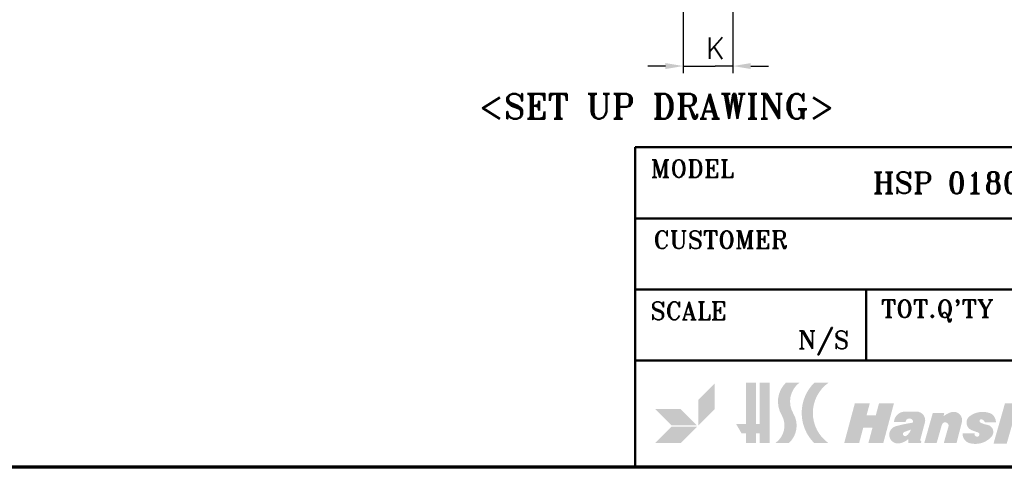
# Model space of a CAD drawing. Header units: millimetres. Extents: x 10 to 410, y 10 to 296.
# Tile 3 of 8: x 193 to 332, y 10 to 73. Entities that reach past the tile are written whole.
import ezdxf

# ---------------------------------------------------------------- set-up
doc = ezdxf.new("R2010")
doc.units = ezdxf.units.MM
doc.layers.get('0').update_dxf_attribs({"lineweight": 25})
for name, color, linetype, lineweight in [('경계(ISO)', 7, 'Continuous', 70), ('기호(ISO)', 7, 'Continuous', 25), ('제목(ISO)', 7, 'Continuous', 50), ('치수(ISO)', 7, 'Continuous', 25), ('해치 (ISO)', 3, 'Continuous', 18)]:
    doc.layers.add(name, color=color, linetype=linetype, lineweight=lineweight)
doc.styles.add('주 문자 (ISO)', font='tahoma.ttf')
doc.styles.add('텍스트 스타일70', font='RomanT.shx')
doc.styles.add('한신 주석 텍스트', font='RomanT.shx')
doc.styles.add('한신치수', font='RomanS.shx')
doc.dimstyles.new('한신체인', dxfattribs={"dimtxt": 3, "dimasz": 2.5, "dimexe": 1, "dimexo": 1, "dimgap": 1, "dimtad": 1, "dimrnd": 1e-08, "dimdsep": 46, "dimtxsty": '한신치수', "dimcen": 0.09, "dimdle": 10, "dimclrd": 3, "dimclre": 3, "dimclrt": 3, "dimazin": 2, "dimtfac": 1.168400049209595, "dimtmove": 0, "dimatfit": 3, "dimfxl": 0, "dimtolj": 1, "dimlwd": -1, "dimlwe": -1, "dimarcsym": 0})

# ---------------------------------------------------------------- blocks, each defined once
blk = doc.blocks.new('경계 도면틀')
at = {"layer": '경계(ISO)'}
blk.add_line((410, 10.00000000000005), (10, 10), dxfattribs=at)
blk = doc.blocks.new('제목 블록 한신체인 표제란')
at = {"layer": '해치 (ISO)'}
for points in [[(572.1855598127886, -133.2070913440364), (574.4855598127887, -130.9070913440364), (574.4855598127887, -127.3070913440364), (572.1855598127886, -129.6070913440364)], [(578.8855598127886, -133.0070913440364), (578.8855598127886, -127.2070913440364), (580.2855598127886, -127.2070913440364), (580.2855598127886, -133.0070913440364), (580.7855598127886, -133.0070913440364), (580.7855598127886, -127.2070913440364), (582.1855598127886, -127.2070913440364), (582.1855598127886, -135.7070913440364), (580.7855598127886, -135.7070913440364), (580.7855598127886, -134.3070913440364), (580.2855598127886, -134.3070913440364), (580.2855598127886, -135.7070913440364), (578.8855598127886, -135.7070913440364), (578.8855598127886, -134.3070913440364), (578.2361151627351, -134.3070913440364), (577.4855598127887, -133.0070913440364)], [(592.6855598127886, -135.7070913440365), (594.7855598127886, -135.7070913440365), (595.3750480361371, -133.5070913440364), (596.675048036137, -133.5070913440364), (596.0855598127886, -135.7070913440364), (598.1855598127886, -135.7070913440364), (599.6860752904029, -130.1070913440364), (597.5860752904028, -130.1070913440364), (597.1305616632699, -131.8070913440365), (595.8305616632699, -131.8070913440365), (596.2860752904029, -130.1070913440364), (594.186075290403, -130.1070913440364)], [(620.2216046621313, -131.3413157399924), (622.0747405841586, -131.3413157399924), (622.4906790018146, -129.9905162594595), (620.6375430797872, -129.9905162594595)], [(646.5809300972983, -131.2808247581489), (648.4340660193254, -131.2808247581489), (648.8500044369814, -129.930025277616), (646.9968685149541, -129.930025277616)], [(673.765548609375, -135.8005525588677), (678.0002387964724, -135.8005525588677), (678.4917728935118, -133.9995011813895), (676.2448087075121, -133.9995011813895), (677.2351065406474, -130.125030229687), (675.3144842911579, -130.125030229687)], [(568.3855598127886, -133.2070913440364), (566.0855598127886, -130.9070913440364), (569.6855598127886, -130.9070913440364), (571.9855598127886, -133.2070913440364)], [(618.8346897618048, -135.8005525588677), (620.6501352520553, -135.8005525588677), (621.9724967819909, -131.5060580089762), (620.1570512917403, -131.5060580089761)], [(647.0094606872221, -135.7400615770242), (645.1940151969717, -135.7400615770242), (646.5163767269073, -131.4455670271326), (648.3318222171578, -131.4455670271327)], [(566.0855598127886, -135.7070913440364), (569.6855598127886, -135.7070913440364), (571.9855598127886, -133.4070913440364), (568.3855598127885, -133.4070913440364)], [(666.2802856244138, -135.7400615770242), (668.0956620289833, -135.7400615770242), (668.6065279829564, -133.8681755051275), (666.7911515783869, -133.8681755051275)], [(688.7132258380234, -135.7400615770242), (686.8978494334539, -135.7400615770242), (687.408715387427, -133.8681755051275), (689.2240917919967, -133.8681755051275)]]:
    blk.add_hatch(color=7, dxfattribs=at).paths.add_polyline_path(points)
h = blk.add_hatch(color=7, dxfattribs=at)
edge = h.paths.add_edge_path()
edge.add_line((582.9855598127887, -135.7070913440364), (584.8855598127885, -135.7070913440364))
edge.add_arc((582.6992387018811, -133.2352499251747), 3.3, 311.4924651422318, 390.6839073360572)
edge.add_arc((588.396401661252, -129.8546860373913), 3.324641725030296, 127.2165836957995, 210.6839073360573, ccw=False)
edge.add_line((586.3855598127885, -127.2070913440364), (584.4855598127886, -127.2070913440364))
edge.add_arc((587.0701762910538, -129.8546860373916), 3.700000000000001, 134.310384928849, 210.3022662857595)
edge.add_arc((581.2855598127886, -133.2352499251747), 3, -55.48189215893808, 30.302266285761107, ccw=False)
h = blk.add_hatch(color=7, dxfattribs=at)
edge = h.paths.add_edge_path()
edge.add_line((588.4855598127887, -135.7070913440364), (590.4855598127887, -135.7070913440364))
edge.add_arc((593.4818074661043, -131.4570913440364), 5.200000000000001, 125.18381548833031, 234.81618451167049, ccw=False)
edge.add_line((590.4855598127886, -127.2070913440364), (588.4855598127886, -127.2070913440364))
edge.add_arc((592.6818074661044, -131.4570913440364), 5.972519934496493, 134.6353716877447, 225.3646283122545)
h = blk.add_hatch(color=7, dxfattribs=at)
edge = h.paths.add_edge_path()
edge.add_line((613.6845833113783, -135.8005525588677), (615.5446237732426, -135.8005525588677))
edge.add_line((615.5446237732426, -135.8005525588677), (616.294903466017, -133.1624995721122))
edge.add_arc((616.7190504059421, -133.2831297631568), 0.4409674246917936, -15.87610207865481, 164.1238979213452, ccw=False)
edge.add_line((617.1431973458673, -133.4037599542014), (616.4615336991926, -135.8005525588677))
edge.add_line((616.4615336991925, -135.8005525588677), (618.2954230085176, -135.8005525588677))
edge.add_line((618.2954230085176, -135.8005525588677), (618.9790811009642, -133.3967472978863))
edge.add_arc((617.446487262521, -132.7387792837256), 1.667862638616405, 336.7653479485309, 365.3220899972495)
edge.add_arc((617.6602325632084, -132.7188676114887), 1.453191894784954, 5.322089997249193, 138.548224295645)
edge.add_line((616.5710461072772, -131.7568699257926), (617.0351520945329, -130.125030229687))
edge.add_line((617.0351520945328, -130.125030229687), (615.2987393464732, -130.125030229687))
edge.add_line((615.2987393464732, -130.125030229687), (613.6845833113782, -135.8005525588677))
h = blk.add_hatch(color=7, dxfattribs=at)
edge = h.paths.add_edge_path()
edge.add_line((633.5626346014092, -132.260995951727), (635.3511772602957, -132.2609959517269))
edge.add_arc((633.7753765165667, -131.6827954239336), 1.678530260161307, 339.8506555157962, 415.660920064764)
edge.add_arc((633.3066156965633, -132.3689672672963), 2.509534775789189, 55.66092006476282, 102.5505225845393)
edge.add_arc((633.6964614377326, -134.1201387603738), 4.303575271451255, 102.5505225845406, 158.27268457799)
edge.add_arc((631.9639574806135, -133.4297347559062), 2.438574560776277, 158.2726845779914, 262.4542726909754)
edge.add_arc((632.0604522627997, -132.7012771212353), 3.173395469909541, 262.4542726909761, 348.8612562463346)
edge.add_line((635.1740681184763, -133.314331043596), (633.2825916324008, -133.314331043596))
edge.add_arc((630.7094698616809, -132.1543399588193), 2.822505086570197, 322.4703846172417, 335.73363402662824, ccw=False)
edge.add_arc((632.3360042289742, -133.4037599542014), 0.7714896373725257, 185.5092623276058, 322.4703846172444, ccw=False)
edge.add_arc((633.6840483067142, -133.2737381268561), 2.125789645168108, 120.84471607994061, 185.5092623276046, ccw=False)
edge.add_arc((632.8560371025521, -131.887197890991), 0.5108294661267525, 70.46878331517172, 120.8447160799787, ccw=False)
edge.add_arc((632.7552277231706, -132.1713826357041), 0.8123647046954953, -6.333282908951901, 70.4687833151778, ccw=False)
h = blk.add_hatch(color=7, dxfattribs=at)
edge = h.paths.add_edge_path()
edge.add_line((634.722217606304, -135.8005525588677), (636.5822580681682, -135.8005525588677))
edge.add_line((636.5822580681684, -135.8005525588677), (637.3325377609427, -133.1624995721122))
edge.add_arc((637.7566847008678, -133.2831297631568), 0.4409674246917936, -15.87610207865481, 164.1238979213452, ccw=False)
edge.add_line((638.1808316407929, -133.4037599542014), (637.4991679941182, -135.8005525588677))
edge.add_line((637.4991679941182, -135.8005525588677), (639.3330573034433, -135.8005525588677))
edge.add_line((639.3330573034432, -135.8005525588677), (640.0167153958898, -133.3967472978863))
edge.add_arc((638.4841215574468, -132.7387792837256), 1.667862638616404, 336.7653479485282, 365.3220899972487)
edge.add_arc((638.697866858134, -132.7188676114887), 1.453191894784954, 5.322089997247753, 138.548224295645)
edge.add_line((637.6086804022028, -131.7568699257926), (638.0727863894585, -130.125030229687))
edge.add_line((638.0727863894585, -130.125030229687), (636.336373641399, -130.125030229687))
edge.add_line((636.336373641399, -130.125030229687), (634.722217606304, -135.8005525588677))
h = blk.add_hatch(color=7, dxfattribs=at)
edge = h.paths.add_edge_path()
edge.add_line((659.7275868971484, -133.314331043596), (661.6190633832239, -133.314331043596))
edge.add_arc((658.5054475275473, -132.7012771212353), 3.173395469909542, 262.45427269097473, 348.8612562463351, ccw=False)
edge.add_arc((658.4089527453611, -133.4297347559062), 2.438574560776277, 158.2726845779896, 262.4542726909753, ccw=False)
edge.add_arc((660.1414567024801, -134.1201387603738), 4.303575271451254, 102.55052258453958, 158.2726845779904, ccw=False)
edge.add_arc((659.7516109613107, -132.3689672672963), 2.509534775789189, 55.66092006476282, 102.55052258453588, ccw=False)
edge.add_arc((660.2203717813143, -131.6827954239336), 1.678530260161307, -20.149344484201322, 55.660920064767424, ccw=False)
edge.add_line((661.7961725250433, -132.260995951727), (660.0076298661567, -132.260995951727))
edge.add_arc((659.2002229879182, -132.1713826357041), 0.8123647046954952, 353.6667170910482, 430.4687833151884)
edge.add_arc((659.3010323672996, -131.887197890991), 0.5108294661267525, 70.46878331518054, 120.8447160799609)
edge.add_arc((660.1290435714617, -133.2737381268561), 2.125789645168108, 120.8447160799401, 185.5092623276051)
edge.add_arc((658.7809994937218, -133.4037599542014), 0.7714896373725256, 185.5092623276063, 322.4703846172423)
edge.add_arc((657.1544651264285, -132.1543399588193), 2.822505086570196, 322.4703846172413, 335.7336340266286)
h = blk.add_hatch(color=7, dxfattribs=at)
edge = h.paths.add_edge_path()
edge.add_line((679.3100394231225, -131.4486201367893), (679.0344103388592, -132.5269996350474))
edge.add_line((679.0344103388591, -132.5269996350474), (679.7131174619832, -132.5269996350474))
edge.add_line((679.7131174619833, -132.5269996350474), (679.1722248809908, -134.6432039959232))
edge.add_arc((679.8751337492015, -134.8228644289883), 0.7255058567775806, 165.662409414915, 251.3911960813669)
edge.add_arc((680.6099023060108, -132.640653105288), 3.028098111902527, 251.3911960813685, 270)
edge.add_line((680.6099023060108, -135.6687512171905), (681.3118092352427, -135.6687512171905))
edge.add_line((681.3118092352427, -135.6687512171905), (681.6755039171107, -134.3992163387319))
edge.add_line((681.6755039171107, -134.3992163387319), (681.1657435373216, -134.3245827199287))
edge.add_arc((681.1954337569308, -134.1217934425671), 0.2049512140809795, 164.7348656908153, 261.6705490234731, ccw=False)
edge.add_line((680.9977136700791, -134.0678326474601), (681.4182302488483, -132.5269996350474))
edge.add_line((681.4182302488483, -132.5269996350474), (682.2451354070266, -132.5269996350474))
edge.add_line((682.2451354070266, -132.5269996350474), (682.5207644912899, -131.4486201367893))
edge.add_line((682.5207644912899, -131.4486201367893), (681.7147610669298, -131.4486201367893))
edge.add_line((681.7147610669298, -131.4486201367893), (682.0759887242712, -130.125030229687))
edge.add_line((682.0759887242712, -130.125030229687), (680.3384307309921, -130.125030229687))
edge.add_line((680.3384307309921, -130.125030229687), (679.9772030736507, -131.4486201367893))
edge.add_line((679.9772030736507, -131.4486201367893), (679.3100394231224, -131.4486201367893))
h = blk.add_hatch(color=7, dxfattribs=at)
edge = h.paths.add_edge_path(flags=0)
edge.add_arc((684.6264105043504, -133.1862671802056), 0.3790689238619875, 27.34228327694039, 108.5514228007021)
edge.add_arc((684.7946125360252, -133.6874746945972), 0.9077473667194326, 108.5514228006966, 206.0994410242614)
edge.add_arc((684.2850646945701, -133.9370934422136), 0.3403422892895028, 206.0994410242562, 280.5532295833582)
edge.add_arc((684.1874692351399, -133.4132320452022), 0.8732171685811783, 280.5532295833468, 387.3422832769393)
edge = h.paths.add_edge_path()
edge.add_line((684.6563119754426, -135.7400615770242), (686.2760035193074, -135.7400615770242))
edge.add_line((686.2760035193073, -135.7400615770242), (687.7221566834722, -130.0927596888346))
edge.add_line((687.7221566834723, -130.0927596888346), (686.0012344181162, -130.0927596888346))
edge.add_line((686.001234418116, -130.0927596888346), (685.5738834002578, -131.887197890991))
edge.add_arc((684.4507949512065, -132.7248882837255), 1.401089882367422, 36.7185598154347, 127.3581428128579)
edge.add_arc((686.0316001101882, -134.7956290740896), 4.006260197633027, 127.3581428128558, 167.6690583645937)
edge.add_arc((683.6852413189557, -134.2827126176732), 1.604493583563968, 167.6690583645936, 229.9230846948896)
edge.add_arc((683.3275389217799, -134.70784540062), 1.048895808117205, 229.9230846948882, 280.231560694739)
edge.add_arc((682.9796211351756, -132.7802923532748), 3.007596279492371, 280.2315606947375, 306.9859048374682)
edge.add_line((684.78904680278, -135.1827107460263), (684.6563119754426, -135.7400615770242))
h = blk.add_hatch(color=7, dxfattribs=at)
edge = h.paths.add_edge_path(flags=0)
edge.add_arc((600.3067236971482, -133.1335576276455), 1.907582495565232, 306.1770774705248, 339.9442206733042)
edge.add_line((602.098628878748, -133.7877340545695), (601.1449978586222, -134.1332632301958))
edge.add_arc((601.2502898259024, -134.4238600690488), 0.3090840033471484, 109.9169737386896, 306.1770774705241)
edge = h.paths.add_edge_path()
edge.add_line((601.7162282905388, -135.7070913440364), (603.4903233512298, -135.7070913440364))
edge.add_line((603.4903233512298, -135.7070913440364), (603.5539582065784, -135.4696028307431))
edge.add_arc((603.6109261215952, -135.2569956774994), 0.2201071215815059, 165.0000000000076, 254.9999999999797, ccw=False)
edge.add_line((603.3983189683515, -135.2000277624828), (604.0416792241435, -132.7989746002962))
edge.add_arc((602.8679866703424, -132.4844846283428), 1.21509594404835, 345.0000000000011, 450)
edge.add_line((602.8679866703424, -131.2693886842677), (601.2580183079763, -131.2693886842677))
edge.add_arc((601.2580183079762, -132.8461382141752), 1.576749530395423, 90, 175.5251169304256)
edge.add_line((599.6860752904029, -132.7231169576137), (601.3167631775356, -132.7231169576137))
edge.add_arc((601.8643550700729, -132.7842949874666), 0.5509987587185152, 22.510015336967, 173.6252393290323, ccw=False)
edge.add_arc((602.1897205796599, -132.6494575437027), 0.1988001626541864, -81.62602272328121, 22.510015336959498, ccw=False)
edge.add_arc((604.9439698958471, -151.3599966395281), 18.71336953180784, 98.37397727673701, 105.5458744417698)
edge.add_arc((600.2597206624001, -134.5215042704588), 1.235468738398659, 105.5458744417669, 281.281709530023)
edge.add_arc((599.998998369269, -133.2145454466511), 2.568179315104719, 281.2817095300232, 311.963461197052)
edge.add_line((601.7162282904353, -135.124170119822), (601.7162282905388, -135.7070913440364))
h = blk.add_hatch(color=7, dxfattribs=at)
edge = h.paths.add_edge_path()
edge.add_line((605.1586295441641, -131.4486853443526), (606.7671673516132, -131.4486853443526))
edge.add_line((606.7671673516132, -131.4486853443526), (606.6652177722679, -131.9244500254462))
edge.add_arc((608.605409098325, -134.3057543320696), 3.07163679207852, 105.45909696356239, 129.1717679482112, ccw=False)
edge.add_arc((608.1001631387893, -132.478832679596), 1.176137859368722, -14.337590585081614, 105.45909696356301, ccw=False)
edge.add_line((609.2396683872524, -132.7700852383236), (608.4889824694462, -135.7070913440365))
edge.add_line((608.4889824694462, -135.7070913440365), (606.691542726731, -135.7070913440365))
edge.add_line((606.691542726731, -135.7070913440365), (607.3788648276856, -133.2904030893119))
edge.add_arc((606.8927341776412, -133.2619131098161), 0.4869647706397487, 356.645982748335, 524.1238979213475)
edge.add_line((606.4243444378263, -133.1286999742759), (605.6910329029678, -135.7070913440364))
edge.add_line((605.6910329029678, -135.7070913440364), (603.9475107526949, -135.7070913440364))
edge.add_line((603.9475107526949, -135.7070913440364), (605.1586295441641, -131.4486853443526))
h = blk.add_hatch(color=7, dxfattribs=at)
edge = h.paths.add_edge_path()
edge.add_arc((611.3997763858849, -134.4040966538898), 0.3919692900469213, 165.4696428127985, 269.3199450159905)
edge.add_arc((611.3988223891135, -134.4844687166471), 0.311591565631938, 269.3199450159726, 434.6146394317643)
edge.add_arc((613.0627926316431, -128.4374284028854), 5.960209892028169, 244.87448421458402, 254.6146394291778, ccw=False)
edge.add_arc((611.0078744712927, -132.8191281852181), 1.120583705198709, 127.0220652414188, 244.8744842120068, ccw=False)
edge.add_arc((612.1647565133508, -134.3531330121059), 3.041923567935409, 69.38153505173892, 127.02206524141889, ccw=False)
edge.add_arc((612.9105084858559, -132.3710318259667), 0.9241721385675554, 51.52788990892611, 69.38153505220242, ccw=False)
edge.add_arc((612.5718010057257, -132.7972711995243), 1.468600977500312, -0.06645623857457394, 51.527889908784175, ccw=False)
edge.add_line((614.0404009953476, -132.7989746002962), (612.5032463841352, -132.7989746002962))
edge.add_arc((611.6510760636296, -133.2080407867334), 0.9452668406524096, 25.64234092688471, 62.04913768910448)
edge.add_arc((611.9776971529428, -132.592482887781), 0.2484219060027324, 62.04913768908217, 242.0491376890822)
edge.add_arc((613.2824919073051, -130.1334355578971), 3.032196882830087, 242.0491376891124, 261.0483130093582)
edge.add_arc((612.6533373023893, -134.127556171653), 1.011172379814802, -41.773389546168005, 81.04831300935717, ccw=False)
edge.add_arc((611.139988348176, -132.7757302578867), 3.040373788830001, 254.6106971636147, 318.22661045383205, ccw=False)
edge.add_arc((610.6905958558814, -134.4084299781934), 1.346956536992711, 175.6282231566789, 254.6106971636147, ccw=False)
edge.add_line((609.3475583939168, -134.3057543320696), (611.0203442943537, -134.3057543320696))
h = blk.add_hatch(color=7, dxfattribs=at)
edge = h.paths.add_edge_path()
edge.add_arc((624.3588127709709, -133.3100800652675), 0.4869647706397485, 356.6459827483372, 524.1238979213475)
edge.add_line((623.890423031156, -133.1768669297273), (623.1571114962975, -135.7552582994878))
edge.add_line((623.1571114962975, -135.7552582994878), (621.4135893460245, -135.7552582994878))
edge.add_line((621.4135893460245, -135.7552582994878), (622.6247081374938, -131.496852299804))
edge.add_line((622.6247081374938, -131.496852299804), (624.233245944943, -131.496852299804))
edge.add_line((624.233245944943, -131.496852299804), (624.1312963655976, -131.9726169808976))
edge.add_arc((626.0714876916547, -134.353921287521), 3.07163679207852, 105.45909696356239, 129.1717679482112, ccw=False)
edge.add_arc((625.5662417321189, -132.5269996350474), 1.176137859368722, -14.337590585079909, 105.45909696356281, ccw=False)
edge.add_line((626.7057469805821, -132.818252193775), (625.955061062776, -135.7552582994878))
edge.add_line((625.955061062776, -135.7552582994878), (624.1576213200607, -135.7552582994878))
edge.add_line((624.1576213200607, -135.7552582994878), (624.8449434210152, -133.3385700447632))
h = blk.add_hatch(color=7, dxfattribs=at)
edge = h.paths.add_edge_path(flags=0)
edge.add_arc((641.609778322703, -133.1335576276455), 1.907582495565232, 306.1770774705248, 339.9442206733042)
edge.add_line((643.4016835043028, -133.7877340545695), (642.4480524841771, -134.1332632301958))
edge.add_arc((642.5533444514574, -134.4238600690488), 0.3090840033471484, 109.9169737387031, 306.1770774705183)
edge = h.paths.add_edge_path()
edge.add_arc((644.1710412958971, -132.4844846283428), 1.215095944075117, 345.0000000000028, 450)
edge.add_line((644.1710412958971, -131.2693886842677), (642.561072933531, -131.2693886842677))
edge.add_arc((642.5610729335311, -132.8461382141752), 1.576749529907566, 90, 175.5251169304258)
edge.add_line((640.9891299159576, -132.7231169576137), (642.6198178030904, -132.7231169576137))
edge.add_arc((643.1674096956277, -132.7842949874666), 0.5509987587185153, 22.510015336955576, 173.6252393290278, ccw=False)
edge.add_arc((643.4927752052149, -132.6494575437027), 0.1988001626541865, -81.62602272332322, 22.51001533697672, ccw=False)
edge.add_arc((646.247024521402, -151.3599966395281), 18.71336953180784, 98.3739772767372, 105.54587444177)
edge.add_arc((641.562775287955, -134.5215042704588), 1.235468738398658, 105.5458744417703, 281.2817095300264)
edge.add_arc((641.3020529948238, -133.2145454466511), 2.568179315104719, 281.2817095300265, 311.9634611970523)
edge.add_line((643.0192829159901, -135.124170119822), (643.0192829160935, -135.7070913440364))
edge.add_line((643.0192829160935, -135.7070913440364), (644.7933779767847, -135.7070913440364))
edge.add_line((644.7933779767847, -135.7070913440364), (644.8570128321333, -135.4696028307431))
edge.add_arc((644.91398074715, -135.2569956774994), 0.2201071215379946, 165.0000000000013, 254.9999999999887, ccw=False)
edge.add_line((644.7013735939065, -135.2000277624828), (645.3447338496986, -132.7989746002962))
h = blk.add_hatch(color=7, dxfattribs=at)
edge = h.paths.add_edge_path()
edge.add_line((648.9385564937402, -131.4236890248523), (650.5470943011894, -131.4236890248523))
edge.add_line((650.5470943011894, -131.4236890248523), (650.4451447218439, -131.8994537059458))
edge.add_arc((652.3415039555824, -134.3158092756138), 3.071636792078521, 102.67578741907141, 128.124872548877, ccw=False)
edge.add_arc((651.9255671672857, -132.4665086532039), 1.176137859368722, -14.33759058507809, 102.67578741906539, ccw=False)
edge.add_line((653.065072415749, -132.7577612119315), (652.3143864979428, -135.6947673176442))
edge.add_line((652.3143864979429, -135.6947673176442), (650.5169467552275, -135.6947673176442))
edge.add_line((650.5169467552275, -135.6947673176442), (651.1784601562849, -133.2708874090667))
edge.add_arc((650.6929345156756, -133.2334769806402), 0.4869647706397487, 355.5939858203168, 524.7348656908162)
edge.add_line((650.2231509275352, -133.1052659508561), (649.5164369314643, -135.6947673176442))
edge.add_line((649.5164369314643, -135.6947673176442), (647.7729147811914, -135.6947673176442))
edge.add_line((647.7729147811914, -135.6947673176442), (648.9385564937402, -131.4236890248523))
h = blk.add_hatch(color=7, dxfattribs=at)
edge = h.paths.add_edge_path(flags=0)
edge.add_arc((663.9011787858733, -134.196402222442), 0.3638277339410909, 206.8671796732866, 308.4014125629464)
edge.add_arc((663.030687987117, -133.0981717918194), 1.76520716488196, 308.4014125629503, 371.1188355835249)
edge.add_arc((664.3622503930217, -132.836475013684), 0.408172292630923, 11.11883558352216, 118.2068095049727)
edge.add_arc((664.8372868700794, -133.7221615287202), 1.41320973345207, 118.2068095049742, 206.8671796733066)
edge = h.paths.add_edge_path()
edge.add_arc((662.8923265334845, -134.6430659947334), 1.099325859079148, 193.9185153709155, 245.2402045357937)
edge.add_arc((663.6308429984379, -133.0418200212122), 2.86267359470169, 245.2402045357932, 361.4115331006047)
edge.add_arc((664.7069778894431, -133.0153031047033), 1.786212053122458, 1.411533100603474, 89.82538728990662)
edge.add_arc((664.7033849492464, -134.1942532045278), 2.965167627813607, 89.82538728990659, 193.9185153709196)
h = blk.add_hatch(color=7, dxfattribs=at)
edge = h.paths.add_edge_path()
edge.add_line((669.3401537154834, -133.8849666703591), (671.0830371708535, -133.8849666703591))
edge.add_line((671.0830371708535, -133.8849666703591), (670.6591633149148, -135.4381012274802))
edge.add_arc((668.7025333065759, -134.9041073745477), 2.028188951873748, 264.33877723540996, 344.73486569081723, ccw=False)
edge.add_line((668.5024600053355, -136.9224039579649), (668.7990433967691, -136.1315149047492))
edge.add_arc((668.5803458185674, -135.134831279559), 1.020395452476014, 282.3760056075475, 338.4014193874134)
edge.add_line((669.5290948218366, -135.5104403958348), (668.730601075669, -135.5104403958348))
edge.add_line((668.730601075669, -135.5104403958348), (669.3401537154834, -133.8849666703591))
at = {"layer": '제목(ISO)'}
for p, q in [((563.2963500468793, -139.1020667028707), (563.2963500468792, -94.10206670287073)), ((563.2963500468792, -94.10206670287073), (693.2963500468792, -94.10206670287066)), ((660.7963500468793, -94.1020667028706), (660.7963500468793, -124.1020667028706)), ((693.2963500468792, -94.10206670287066), (693.2963500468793, -139.1020667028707)), ((563.2963500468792, -104.1020667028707), (693.2963500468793, -104.1020667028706)), ((628.2963500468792, -104.1020667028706), (628.2963500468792, -124.1020667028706)), ((563.2963500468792, -114.1020667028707), (693.2963500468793, -114.1020667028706)), ((595.7963500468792, -114.1020667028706), (595.7963500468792, -124.1020667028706)), ((563.2963500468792, -124.1020667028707), (693.2963500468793, -124.1020667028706)), ((693.2963500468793, -139.1020667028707), (563.2963500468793, -139.1020667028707))]:
    blk.add_line(p, q, dxfattribs=at)
at = {"layer": '제목(ISO)', "attachment_point": 5, "style": '주 문자 (ISO)'}
for s, insert, char_height in [('\\fRomanT|b0|i0;\\H2.5000;MODEL', (571.2963500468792, -97.10206670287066), 2.5), ('\\fRomanT|b0|i0;\\H2.5000;APPR. BY', (671.7963500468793, -97.10206670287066), 2.5), ('\\fRomanT|b0|i0;\\H3.0000;HSP 0180-50 37R', (616.2963500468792, -99.10206670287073), 3.00000011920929), ('\\fRomanT|b0|i0;\\H2.5000;CUSTOMER', (575.2963500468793, -107.1020667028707), 2.5), ('\\fRomanT|b0|i0;\\H2.5000;DATE', (634.2963500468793, -107.1020667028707), 2.5), ('\\fRomanT|b0|i0;\\H2.5000;CHECKED BY', (674.7963500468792, -107.1020667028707), 2.5), ('\\fRomanT|b0|i0;\\H2.5000;SCALE', (570.7963500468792, -117.1020667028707), 2.5), ("\\fRomanT|b0|i0;\\H2.5000;TOT.Q'TY", (605.7963500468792, -117.1020667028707), 2.5), ('\\fRomanT|b0|i0;\\H2.5000;WEIGHT', (636.7963500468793, -117.1020667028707), 2.5), ('\\fRomanT|b0|i0;\\H2.5000;DWN BY', (670.2963500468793, -117.1020667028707), 2.5), ('\\fRomanT|b0|i0;\\H2.5000;N/S', (589.7963500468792, -121.6020667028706), 2.5), ('\\fRomanT|b0|i0;\\H2.5000;SET', (622.2963500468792, -121.6020667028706), 2.5), ('\\fRomanT|b0|i0;\\H2.5000;KG', (654.7963500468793, -121.6020667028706), 2.5)]:
    blk.add_mtext(s, dxfattribs=dict(at, insert=insert, char_height=char_height))
at = {"layer": '제목(ISO)', "style": '텍스트 스타일70'}
blk.add_attdef('DATE_001', (630.8325816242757, -113.0984435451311), '', height=2.992753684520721, dxfattribs=at)
blk = doc.blocks.new('*D14')
at = {"layer": 'Defpoints', "color": 0, "transparency": 16777216}
for p in [(286.7482550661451, 77.62010910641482), (293.7482550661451, 77.62010910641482), (293.7482550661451, 66.42090469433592)]:
    blk.add_point(p, dxfattribs=at)
at = {"layer": '치수(ISO)', "color": 3, "transparency": 16777216}
for p, q in [((286.7482550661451, 76.62010910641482), (286.7482550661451, 65.42090469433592)), ((293.7482550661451, 76.62010910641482), (293.7482550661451, 65.42090469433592)), ((284.2482550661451, 66.42090469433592), (281.7482550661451, 66.42090469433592)), ((286.7482550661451, 66.42090469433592), (289.2482550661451, 66.42090469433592)), ((289.2482550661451, 66.42090469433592), (291.2482550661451, 66.42090469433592)), ((293.7482550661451, 66.42090469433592), (291.2482550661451, 66.42090469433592)), ((296.2482550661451, 66.42090469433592), (298.7482550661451, 66.42090469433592))]:
    blk.add_line(p, q, dxfattribs=at)
for points in [[(284.2482550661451, 66.83757136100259), (284.2482550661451, 66.00423802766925), (286.7482550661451, 66.42090469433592)], [(296.2482550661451, 66.83757136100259), (296.2482550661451, 66.00423802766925), (293.7482550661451, 66.42090469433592)]]:
    blk.add_solid(points, dxfattribs=at)
at = {"layer": '치수(ISO)', "color": 3, "transparency": 16777216, "insert": (290.2482550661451, 68.92090469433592), "char_height": 3, "attachment_point": 5, "style": '한신치수'}
blk.add_mtext('\\A1; K', dxfattribs=at)
blk = doc.blocks.new('*D16')
at = {"layer": 'Defpoints', "color": 0, "transparency": 16777216}
for p in [(231.6345914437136, 158.1815642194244), (18.49945602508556, 65.18154711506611), (95.96648549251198, 65.1815471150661)]:
    blk.add_point(p, dxfattribs=at)
at = {"layer": '치수(ISO)', "color": 3, "transparency": 16777216}
for p, q in [((230.6345914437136, 158.1815642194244), (17.49945602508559, 158.1815642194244)), ((18.49945602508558, 155.6815642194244), (18.49945602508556, 67.68154711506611)), ((94.96648549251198, 65.1815471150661), (17.49945602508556, 65.18154711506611))]:
    blk.add_line(p, q, dxfattribs=at)
for points in [[(18.08278935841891, 155.6815642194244), (18.91612269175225, 155.6815642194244), (18.49945602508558, 158.1815642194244)], [(18.08278935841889, 67.68154711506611), (18.91612269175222, 67.68154711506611), (18.49945602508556, 65.18154711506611)]]:
    blk.add_solid(points, dxfattribs=at)
at = {"layer": '치수(ISO)', "color": 3, "transparency": 16777216, "insert": (15.99945602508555, 111.6815556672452), "char_height": 3, "attachment_point": 5, "rotation": 90, "style": '한신치수'}
blk.add_mtext('\\A1;93', dxfattribs=at)

msp = doc.modelspace()

# ---------------------------------------------------------------- block references
msp.add_blockref('경계 도면틀', (0, 0))
msp.add_blockref('제목 블록 한신체인 표제란', (-283.2963500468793, 149.1020667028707)).add_auto_attribs({'DATE_001': '2015-10-15'})

# ---------------------------------------------------------------- texts
at = {"layer": '기호(ISO)', "color": 2, "insert": (282.9900110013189, 60.76524531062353), "char_height": 3.499999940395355, "width": 59.45090652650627, "attachment_point": 5, "style": '한신 주석 텍스트'}
msp.add_mtext('{<SET UP DRAWING>}', dxfattribs=at)

# ---------------------------------------------------------------- dimensions: what is measured, and where the dimension line sits
at = {"layer": '치수(ISO)', "color": 3}
for base, p1, p2, angle, text, override, picture, middle in [((18.49945602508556, 65.18154711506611), (231.6345914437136, 158.1815642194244), (95.96648549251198, 65.1815471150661), 90, '93', {"dimdec": 2, "dimtp": 0, "dimtm": -0, "dimtdec": 2, "dimtofl": 0, "dimatfit": 1}, '*D16', (18.49945602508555, 111.6815556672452)), ((293.7482550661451, 66.42090469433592), (286.7482550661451, 77.62010910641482), (293.7482550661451, 77.62010910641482), 180, ' K', {"dimdec": 2, "dimtp": 0, "dimtm": -0, "dimtdec": 2, "dimtofl": 0}, '*D14', (290.2482550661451, 66.42090469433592))]:
    dim = msp.add_linear_dim(base=base, p1=p1, p2=p2, angle=angle, text=text, dimstyle='한신체인', override=override, dxfattribs=at)
    dim.commit()
    dim.dimension.update_dxf_attribs({"geometry": picture, "text_midpoint": middle, "dimtype": 160})

doc.saveas('drawing.dxf')
